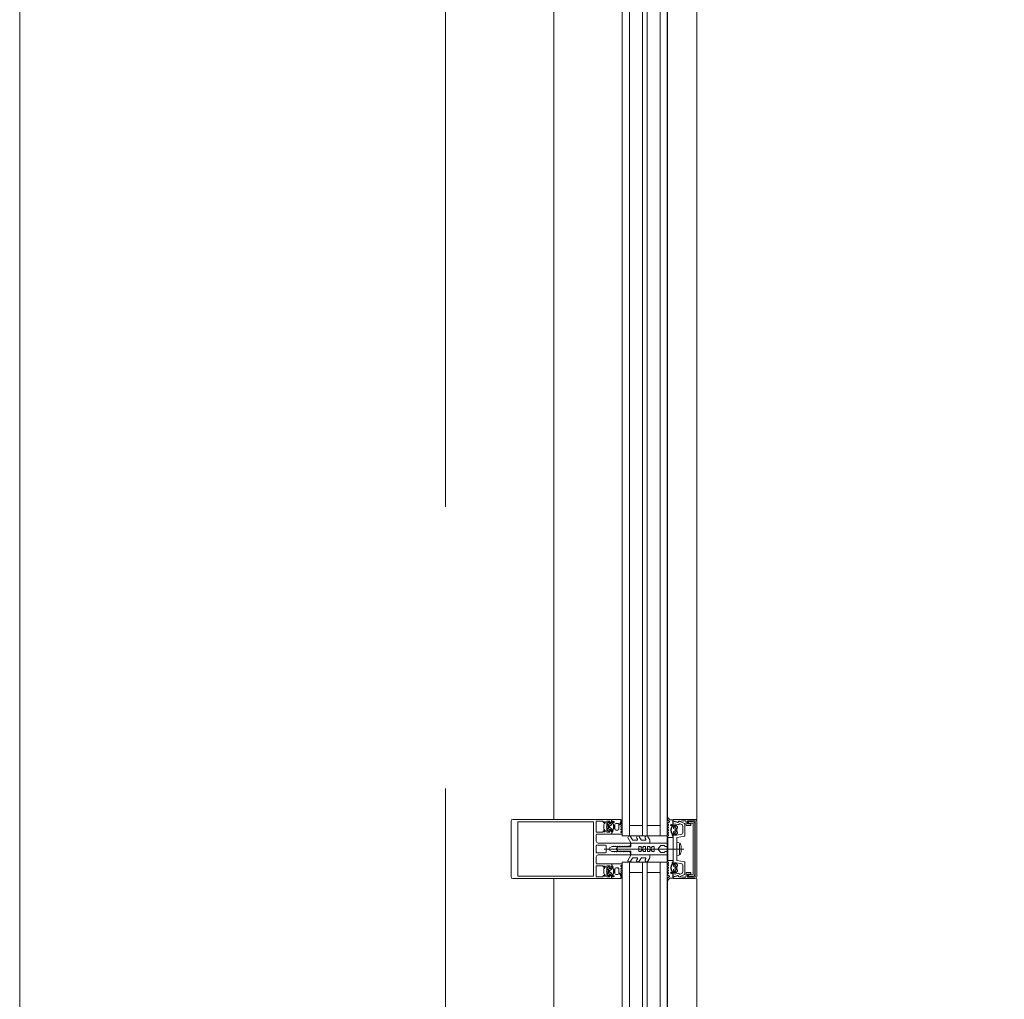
# Model space of a CAD drawing. Header units: centimetres. Extents: x -2424 to 1783, y 5 to 2907.
# Tile 25 of 94: x -613 to -529, y 1668 to 1750. Entities that reach past the tile are written whole.
import ezdxf

# ---------------------------------------------------------------- set-up
doc = ezdxf.new("R2010")
doc.units = ezdxf.units.CM
for name, pattern in [('Dash', [60, 30, -30]), ('Hidden', [71.4375, 47.625, -23.8125]), ('Oś', [222.25, 127, -31.75, 31.75, -31.75])]:
    doc.linetypes.add(name, pattern=pattern)
for name, color, linetype, lineweight in [('A-DETL', 90, 'Continuous', 9), ('A-DETL-GENF', 92, 'Continuous', 13), ('A-GLAZ-CURT', 52, 'Continuous', 9), ('A-GLAZ-CWMG', 51, 'Continuous', 9), ('S-GRID', 1, 'Continuous', 13)]:
    doc.layers.add(name, color=color, linetype=linetype, lineweight=lineweight)

msp = doc.modelspace()

# ---------------------------------------------------------------- linework, layer by layer
at = {"layer": 'A-DETL', "color": 251, "linetype": 'Hidden', "lineweight": 9}
msp.add_line((-576.623, 1828.326), (-576.623, 1388.826), dxfattribs=at)
at = {"layer": 'A-DETL', "color": 251, "linetype": 'Dash', "lineweight": 9}
msp.add_open_spline([(-552.773, 2638.575), (-478.908, 2638.575), (-476.079, 2638.575), (-439.123, 2638.575), (-439.123, 2601.619), (-439.123, 2598.79), (-439.123, 2573.539), (-439.123, 1655.824), (-439.123, 1618.868), (-439.123, 1616.04), (-439.123, 1512.359), (-439.123, 1509.531), (-439.123, 1472.575), (-476.079, 1472.575), (-478.908, 1472.575), (-555.623, 1472.575)], degree=3, knots=[0, 0, 0, 0, 1.242892, 2.082132, 2.921372, 3.63261, 13.975949, 24.692511, 35.163852, 36.732804, 37.928533, 39.497485, 40.336725, 41.175965, 42.450024, 42.450024, 42.450024, 42.450024], dxfattribs=at)
at = {"layer": 'A-DETL-GENF', "color": 251, "lineweight": 9, "extrusion": (0, 0, -1)}
for p, q in [((-571.073, 1677.975), (-571.073, 1682.675)), ((-570.923, 1682.825), (-569.541, 1682.825)), ((-570.073, 1682.825), (-564.413, 1682.825)), ((-570.017, 1682.615), (-564.413, 1682.615)), ((-563.108, 1682.549), (-563.214, 1682.443)), ((-562.925, 1682.502), (-562.827, 1682.583)), ((-562.553, 1682.555), (-562.553, 1682.615)), ((-562.493, 1682.615), (-562.493, 1682.487)), ((-562.432, 1682.552), (-562.383, 1682.581)), ((-562.213, 1682.485), (-562.063, 1682.485)), ((-561.802, 1682.635), (-561.9, 1682.414)), ((-561.793, 1682.805), (-561.793, 1682.676)), ((-561.763, 1682.68), (-561.763, 1682.741)), ((-561.703, 1682.801), (-561.693, 1682.801)), ((-557.872, 1682.924), (-557.872, 1683.012)), ((-557.856, 1682.501), (-557.703, 1682.588)), ((-556.839, 1682.67), (-556.412, 1682.47)), ((-556.283, 1682.645), (-556.283, 1682.365)), ((-555.373, 1677.975), (-555.373, 1682.675)), ((-563.243, 1682.372), (-563.243, 1682.038)), ((-563.214, 1681.967), (-563.108, 1681.861)), ((-562.827, 1681.827), (-562.925, 1681.909)), ((-562.873, 1682.09), (-562.873, 1682.32)), ((-562.813, 1682.275), (-562.813, 1682.395)), ((-562.813, 1682.015), (-562.813, 1682.135)), ((-562.608, 1682.342), (-562.768, 1682.249)), ((-562.768, 1682.161), (-562.608, 1682.069)), ((-562.763, 1682.445), (-562.643, 1682.445)), ((-562.643, 1681.965), (-562.763, 1681.965)), ((-562.593, 1682.395), (-562.593, 1682.368)), ((-562.593, 1682.043), (-562.593, 1682.015)), ((-562.553, 1681.789), (-562.553, 1681.854)), ((-562.435, 1682.432), (-562.45, 1682.433)), ((-562.441, 1681.971), (-562.448, 1681.985)), ((-562.429, 1682.027), (-562.409, 1682.033)), ((-562.424, 1682.373), (-562.413, 1682.391)), ((-562.393, 1682.323), (-562.406, 1682.327)), ((-562.394, 1682.082), (-562.404, 1682.092)), ((-562.396, 1682.141), (-562.379, 1682.151)), ((-562.395, 1682.259), (-562.381, 1682.273)), ((-562.378, 1682.202), (-562.39, 1682.21)), ((-562.313, 1682.025), (-562.313, 1682.385)), ((-562.063, 1681.925), (-562.213, 1681.925)), ((-561.963, 1682.385), (-561.963, 1682.025)), ((-561.688, 1682.07), (-561.773, 1682.021)), ((-561.773, 1681.95), (-561.688, 1681.901)), ((-561.688, 1681.849), (-561.773, 1681.8)), ((-561.773, 1681.729), (-561.688, 1681.68)), ((-561.768, 1682.168), (-561.688, 1682.122)), ((-557.771, 1682.398), (-557.856, 1682.449)), ((-557.856, 1682.28), (-557.771, 1682.33)), ((-557.771, 1682.179), (-557.856, 1682.229)), ((-557.856, 1682.061), (-557.771, 1682.111)), ((-557.77, 1681.959), (-557.856, 1682.009)), ((-557.856, 1681.841), (-557.771, 1681.891)), ((-557.77, 1681.739), (-557.856, 1681.789)), ((-557.856, 1681.621), (-557.77, 1681.671)), ((-557.557, 1681.93), (-557.569, 1681.922)), ((-557.567, 1681.871), (-557.55, 1681.861)), ((-557.566, 1681.993), (-557.552, 1681.979)), ((-557.563, 1682.301), (-557.515, 1682.272)), ((-557.54, 1682.047), (-557.554, 1682.042)), ((-557.542, 1681.812), (-557.552, 1681.802)), ((-557.538, 1681.752), (-557.517, 1681.747)), ((-557.533, 1682.111), (-557.522, 1682.093)), ((-557.497, 1682.153), (-557.511, 1682.152)), ((-557.499, 1681.705), (-557.506, 1681.691)), ((-557.453, 1682.207), (-557.453, 1682.335)), ((-557.393, 1682.335), (-557.393, 1682.275)), ((-557.353, 1682.115), (-557.353, 1682.088)), ((-557.353, 1681.763), (-557.353, 1681.735)), ((-557.338, 1682.062), (-557.178, 1681.969)), ((-557.178, 1681.881), (-557.338, 1681.789)), ((-557.183, 1682.165), (-557.303, 1682.165)), ((-557.303, 1681.685), (-557.183, 1681.685)), ((-557.133, 1681.995), (-557.133, 1682.115)), ((-557.133, 1681.735), (-557.133, 1681.855)), ((-557.119, 1682.303), (-557.022, 1682.221)), ((-557.073, 1682.04), (-557.073, 1681.81)), ((-556.621, 1682.38), (-556.784, 1682.456)), ((-556.563, 1681.667), (-556.563, 1682.29)), ((-556.383, 1682.425), (-556.383, 1681.464)), ((-555.679, 1678.19), (-555.679, 1682.46)), ((-555.529, 1682.45), (-555.529, 1678.2)), ((-563.823, 1681.585), (-562.613, 1681.585)), ((-561.023, 1680.825), (-563.723, 1680.825)), ((-561.181, 1681.238), (-560.958, 1680.85)), ((-560.813, 1681.1), (-560.965, 1681.363)), ((-560.914, 1680.825), (-559.393, 1680.825)), ((-560.444, 1681.075), (-560.77, 1681.075)), ((-560.451, 1681.238), (-560.401, 1681.15)), ((-560.083, 1681.1), (-560.235, 1681.363)), ((-559.719, 1681.075), (-560.04, 1681.075)), ((-559.726, 1681.238), (-559.675, 1681.15)), ((-559.35, 1681.087), (-559.509, 1681.363)), ((-559.343, 1680.875), (-559.343, 1681.062)), ((-557.857, 1681.4), (-557.774, 1681.448)), ((-557.775, 1681.521), (-557.856, 1681.569)), ((-557.393, 1681.574), (-557.393, 1681.509)), ((-557.022, 1681.629), (-557.119, 1681.547)), ((-557.058, 1681.278), (-557.058, 1680.35)), ((-556.425, 1681.415), (-557.033, 1681.307)), ((-563.873, 1680.595), (-563.873, 1680.055)), ((-563.083, 1680.645), (-563.823, 1680.645)), ((-563.823, 1680.005), (-563.083, 1680.005)), ((-563.201, 1680.325), (-556.48, 1680.325)), ((-563.033, 1680.055), (-563.033, 1680.595)), ((-562.145, 1680.4), (-562.16, 1680.375)), ((-562.145, 1680.25), (-562.16, 1680.275)), ((-561.834, 1680.5), (-561.972, 1680.5)), ((-561.834, 1680.15), (-561.972, 1680.15)), ((-561.802, 1680.535), (-561.816, 1680.51)), ((-561.802, 1680.115), (-561.816, 1680.14)), ((-561.77, 1680.51), (-561.785, 1680.535)), ((-561.77, 1680.14), (-561.785, 1680.115)), ((-560.973, 1680.675), (-560.973, 1680.775)), ((-558.375, 1680.625), (-558.16, 1680.625)), ((-558.375, 1680.025), (-558.16, 1680.025)), ((-557.058, 1680.3), (-557.058, 1679.372)), ((-556.838, 1679.918), (-556.838, 1680.733)), ((-556.69, 1680.55), (-556.69, 1680.1)), ((-563.723, 1679.825), (-561.023, 1679.825)), ((-561.181, 1679.413), (-560.958, 1679.8)), ((-560.973, 1679.875), (-560.973, 1679.975)), ((-560.813, 1679.55), (-560.965, 1679.288)), ((-560.914, 1679.825), (-559.393, 1679.825)), ((-560.444, 1679.575), (-560.77, 1679.575)), ((-560.451, 1679.413), (-560.401, 1679.5)), ((-560.083, 1679.55), (-560.235, 1679.288)), ((-559.719, 1679.575), (-560.04, 1679.575)), ((-559.726, 1679.413), (-559.675, 1679.5)), ((-559.35, 1679.564), (-559.509, 1679.288)), ((-559.343, 1679.775), (-559.343, 1679.589)), ((-557.857, 1679.25), (-557.774, 1679.203)), ((-557.033, 1679.343), (-556.425, 1679.235)), ((-556.383, 1679.186), (-556.383, 1678.225)), ((-562.613, 1679.065), (-563.823, 1679.065)), ((-563.243, 1678.612), (-563.243, 1678.278)), ((-563.108, 1678.789), (-563.214, 1678.683)), ((-562.827, 1678.823), (-562.925, 1678.742)), ((-562.873, 1678.56), (-562.873, 1678.33)), ((-562.813, 1678.635), (-562.813, 1678.515)), ((-562.813, 1678.375), (-562.813, 1678.255)), ((-562.768, 1678.489), (-562.608, 1678.582)), ((-562.608, 1678.309), (-562.768, 1678.401)), ((-562.643, 1678.685), (-562.763, 1678.685)), ((-562.593, 1678.608), (-562.593, 1678.635)), ((-562.553, 1678.861), (-562.553, 1678.796)), ((-562.441, 1678.68), (-562.448, 1678.666)), ((-562.429, 1678.623), (-562.409, 1678.618)), ((-562.393, 1678.328), (-562.406, 1678.323)), ((-562.394, 1678.569), (-562.404, 1678.558)), ((-562.396, 1678.51), (-562.379, 1678.5)), ((-562.395, 1678.392), (-562.381, 1678.378)), ((-562.378, 1678.448), (-562.39, 1678.441)), ((-562.313, 1678.625), (-562.313, 1678.265)), ((-562.063, 1678.725), (-562.213, 1678.725)), ((-561.963, 1678.265), (-561.963, 1678.625)), ((-561.773, 1678.921), (-561.688, 1678.97)), ((-561.688, 1678.801), (-561.773, 1678.85)), ((-561.773, 1678.701), (-561.688, 1678.749)), ((-561.688, 1678.581), (-561.773, 1678.63)), ((-561.768, 1678.483), (-561.688, 1678.529)), ((-557.775, 1679.129), (-557.856, 1679.081)), ((-557.856, 1679.03), (-557.77, 1678.98)), ((-557.77, 1678.911), (-557.856, 1678.861)), ((-557.856, 1678.81), (-557.771, 1678.76)), ((-557.77, 1678.691), (-557.856, 1678.641)), ((-557.856, 1678.59), (-557.771, 1678.54)), ((-557.771, 1678.472), (-557.856, 1678.422)), ((-557.856, 1678.37), (-557.771, 1678.32)), ((-557.557, 1678.721), (-557.569, 1678.728)), ((-557.567, 1678.78), (-557.55, 1678.79)), ((-557.566, 1678.658), (-557.552, 1678.672)), ((-557.563, 1678.35), (-557.515, 1678.378)), ((-557.54, 1678.603), (-557.554, 1678.608)), ((-557.542, 1678.838), (-557.552, 1678.849)), ((-557.538, 1678.898), (-557.517, 1678.903)), ((-557.533, 1678.539), (-557.522, 1678.558)), ((-557.497, 1678.497), (-557.511, 1678.498)), ((-557.499, 1678.946), (-557.506, 1678.96)), ((-557.453, 1678.444), (-557.453, 1678.315)), ((-557.393, 1679.076), (-557.393, 1679.141)), ((-557.393, 1678.315), (-557.393, 1678.376)), ((-557.353, 1678.888), (-557.353, 1678.915)), ((-557.353, 1678.535), (-557.353, 1678.563)), ((-557.178, 1678.769), (-557.338, 1678.862)), ((-557.338, 1678.589), (-557.178, 1678.681)), ((-557.303, 1678.965), (-557.183, 1678.965)), ((-557.183, 1678.485), (-557.303, 1678.485)), ((-557.133, 1678.915), (-557.133, 1678.795)), ((-557.133, 1678.655), (-557.133, 1678.535)), ((-557.022, 1679.022), (-557.119, 1679.103)), ((-557.119, 1678.347), (-557.022, 1678.429)), ((-557.073, 1678.61), (-557.073, 1678.84)), ((-556.563, 1678.361), (-556.563, 1678.983)), ((-569.541, 1677.825), (-570.923, 1677.825)), ((-570.073, 1678.035), (-564.413, 1678.035)), ((-570.073, 1677.825), (-564.413, 1677.825)), ((-563.214, 1678.207), (-563.108, 1678.101)), ((-562.925, 1678.149), (-562.827, 1678.067)), ((-562.763, 1678.205), (-562.643, 1678.205)), ((-562.593, 1678.255), (-562.593, 1678.283)), ((-562.553, 1678.096), (-562.553, 1678.035)), ((-562.493, 1678.035), (-562.493, 1678.164)), ((-562.435, 1678.218), (-562.45, 1678.217)), ((-562.432, 1678.098), (-562.383, 1678.07)), ((-562.424, 1678.278), (-562.413, 1678.259)), ((-562.213, 1678.165), (-562.063, 1678.165)), ((-561.802, 1678.015), (-561.9, 1678.236)), ((-561.793, 1677.845), (-561.793, 1677.974)), ((-561.763, 1677.97), (-561.763, 1677.909)), ((-561.703, 1677.849), (-561.693, 1677.849)), ((-557.872, 1677.726), (-557.872, 1677.638)), ((-557.771, 1678.252), (-557.856, 1678.202)), ((-557.856, 1678.15), (-557.703, 1678.063)), ((-556.412, 1678.18), (-556.839, 1677.981)), ((-556.784, 1678.194), (-556.621, 1678.27)), ((-556.283, 1678.285), (-556.283, 1678.005))]:
    msp.add_line(p, q, dxfattribs=at)
at = {"layer": 'A-DETL-GENF', "color": 251, "lineweight": 9, "extrusion": (0, 0, -1), "flags": 128}
for points in [[(569.541, 1678.035), (570.493, 1678.035), (570.493, 1682.615), (569.541, 1682.615)], [(562.983, 1682.23), (562.983, 1682.675), (562.713, 1682.675), (562.713, 1682.555), (562.653, 1682.555), (562.573, 1682.635), (562.573, 1682.825), (564.252, 1682.825), (564.573, 1682.825)], [(564.573, 1678.035), (564.252, 1678.035), (564.103, 1678.035), (564.103, 1679.205), (564.103, 1681.445), (564.103, 1682.615), (564.252, 1682.615), (564.573, 1682.615)], [(563.873, 1682.23), (563.873, 1682.675), (563.303, 1682.675), (563.303, 1682.555), (563.243, 1682.555), (563.179, 1682.62)], [(562.782, 1682.575), (562.753, 1682.525), (562.74, 1682.525)], [(562.553, 1682.675), (562.553, 1682.825), (561.813, 1682.825)], [(557.662, 1682.805), (557.393, 1682.805), (557.393, 1682.395)], [(555.523, 1682.825), (557.373, 1682.825), (557.373, 1682.715), (557.015, 1682.599)], [(556.939, 1682.383), (557.233, 1682.462), (557.233, 1682.275), (557.293, 1682.275), (557.373, 1682.355), (557.373, 1682.675), (556.999, 1682.575)], [(556.872, 1682.665), (556.767, 1682.665), (556.649, 1682.695), (556.334, 1682.695)], [(556.233, 1682.315), (555.883, 1682.315), (555.883, 1682.445), (556.153, 1682.445), (556.153, 1682.695), (555.523, 1682.695), (555.523, 1677.955), (556.153, 1677.955), (556.153, 1678.205), (555.883, 1678.205), (555.883, 1678.335), (556.233, 1678.335)], [(555.729, 1682.51), (556.089, 1682.51), (556.089, 1682.65), (555.729, 1682.65)], [(563.179, 1681.791), (563.243, 1681.855), (563.303, 1681.855), (563.303, 1681.735), (563.873, 1681.735), (563.873, 1682.18)], [(562.563, 1681.635), (562.563, 1681.765), (562.653, 1681.855), (562.713, 1681.855), (562.713, 1681.735), (562.983, 1681.735), (562.983, 1682.18)], [(562.74, 1681.885), (562.753, 1681.885), (562.782, 1681.835)], [(561.688, 1681.629), (561.763, 1681.585), (562.553, 1681.585), (562.553, 1681.721)], [(562.493, 1681.93), (562.483, 1681.8), (562.483, 1681.927), (562.468, 1681.927)], [(557.206, 1682.245), (557.193, 1682.245), (557.164, 1682.295)], [(563.873, 1680.975), (563.873, 1681.445), (563.873, 1681.535)], [(557.987, 1680.525), (557.873, 1680.525), (557.873, 1680.825), (560.943, 1680.825), (560.943, 1680.5), (561.753, 1680.5)], [(557.393, 1681.441), (557.393, 1681.305), (557.783, 1681.305), (557.857, 1681.348)], [(557.453, 1681.528), (557.453, 1681.65), (557.479, 1681.647), (557.463, 1681.52)], [(556.646, 1679.082), (557.233, 1679.185), (557.233, 1679.075), (557.293, 1679.075), (557.373, 1679.155), (557.373, 1681.495), (557.293, 1681.575), (557.233, 1681.575), (557.233, 1681.465), (556.646, 1681.569)], [(557.164, 1681.555), (557.193, 1681.605), (557.206, 1681.605)], [(556.899, 1679.805), (557.053, 1679.785), (557.053, 1680.865), (556.899, 1680.845)], [(562.753, 1680.412), (562.557, 1680.525), (562.457, 1680.525), (562.428, 1680.575), (562.399, 1680.525), (562.277, 1680.525), (562.248, 1680.575), (562.219, 1680.525), (562.097, 1680.525), (562.068, 1680.575), (562.039, 1680.525), (561.917, 1680.525), (561.888, 1680.575), (561.859, 1680.525), (561.737, 1680.525), (561.708, 1680.575), (561.679, 1680.525), (561.557, 1680.525), (561.528, 1680.575), (561.499, 1680.525), (561.377, 1680.525), (561.348, 1680.575), (561.319, 1680.525), (561.197, 1680.525), (561.168, 1680.575), (561.073, 1680.575)], [(561.073, 1680.075), (561.102, 1680.125), (561.224, 1680.125), (561.253, 1680.075), (561.282, 1680.125), (561.404, 1680.125), (561.433, 1680.075), (561.462, 1680.125), (561.584, 1680.125), (561.613, 1680.075), (561.642, 1680.125), (561.764, 1680.125), (561.793, 1680.075), (561.822, 1680.125), (561.944, 1680.125), (561.973, 1680.075), (562.002, 1680.125), (562.124, 1680.125), (562.153, 1680.075), (562.182, 1680.125), (562.304, 1680.125), (562.333, 1680.075), (562.362, 1680.125), (562.557, 1680.125), (562.753, 1680.239)], [(558.451, 1680.589), (558.673, 1680.325), (558.973, 1680.325), (558.973, 1680.525), (559.173, 1680.525), (559.173, 1680.425), (559.339, 1680.425), (559.339, 1680.525), (559.539, 1680.525), (559.539, 1680.325), (559.706, 1680.325), (559.706, 1680.525), (559.906, 1680.525), (559.906, 1680.425), (560.073, 1680.425), (560.073, 1680.525), (560.273, 1680.525), (560.273, 1680.325), (562.173, 1680.325), (560.273, 1680.325), (560.273, 1680.125), (560.073, 1680.125), (560.073, 1680.225), (559.906, 1680.225), (559.906, 1680.125), (559.706, 1680.125), (559.706, 1680.325), (559.539, 1680.325), (559.539, 1680.125), (559.339, 1680.125), (559.339, 1680.225), (559.173, 1680.225), (559.173, 1680.125), (558.973, 1680.125), (558.973, 1680.325), (558.673, 1680.325), (558.451, 1680.061)], [(557.987, 1680.125), (557.873, 1680.125), (557.873, 1679.825), (560.943, 1679.825), (560.943, 1680.15), (561.753, 1680.15)], [(563.873, 1679.115), (563.873, 1679.205), (563.873, 1679.675)], [(557.393, 1679.21), (557.393, 1679.345), (557.783, 1679.345), (557.857, 1679.303)], [(564.573, 1677.825), (564.252, 1677.825), (562.573, 1677.825), (562.573, 1678.015), (562.653, 1678.095), (562.713, 1678.095), (562.713, 1677.975), (562.983, 1677.975), (562.983, 1678.42)], [(563.873, 1678.47), (563.873, 1678.915), (563.303, 1678.915), (563.303, 1678.795), (563.243, 1678.795), (563.179, 1678.86)], [(563.179, 1678.031), (563.243, 1678.095), (563.303, 1678.095), (563.303, 1677.975), (563.873, 1677.975), (563.873, 1678.42)], [(562.983, 1678.47), (562.983, 1678.915), (562.713, 1678.915), (562.713, 1678.795), (562.653, 1678.795), (562.563, 1678.885), (562.563, 1679.015)], [(562.74, 1678.765), (562.753, 1678.765), (562.782, 1678.815)], [(561.688, 1679.022), (561.763, 1679.065), (562.553, 1679.065), (562.553, 1678.93)], [(562.493, 1678.72), (562.483, 1678.85), (562.483, 1678.723), (562.468, 1678.723)], [(557.453, 1679.122), (557.453, 1679), (557.479, 1679.003), (557.463, 1679.13)], [(556.999, 1678.075), (557.373, 1677.975), (557.373, 1678.295), (557.293, 1678.375), (557.233, 1678.375), (557.233, 1678.189), (556.939, 1678.268)], [(557.164, 1679.095), (557.193, 1679.045), (557.206, 1679.045)], [(557.206, 1678.405), (557.193, 1678.405), (557.164, 1678.355)], [(562.782, 1678.075), (562.753, 1678.125), (562.74, 1678.125)], [(562.553, 1677.975), (562.553, 1677.825), (561.813, 1677.825)], [(557.662, 1677.845), (557.393, 1677.845), (557.393, 1678.255)], [(557.015, 1678.052), (557.373, 1677.935), (557.373, 1677.825), (555.523, 1677.825)], [(556.333, 1677.955), (556.649, 1677.955), (556.767, 1677.985), (556.872, 1677.985)], [(555.729, 1678), (556.089, 1678), (556.089, 1678.14), (555.729, 1678.14)]]:
    msp.add_lwpolyline(points, dxfattribs=at)
for points in [[(557.873, 1679.355), (557.873, 1681.295), (557.833, 1681.295), (557.833, 1679.355)], [(557.833, 1679.355), (557.833, 1681.295), (557.383, 1681.295), (557.383, 1679.355)]]:
    msp.add_lwpolyline(points, close=True, dxfattribs=at)
at = {"layer": 'A-DETL-GENF', "color": 251, "lineweight": 9, "extrusion": (0, 0, -1)}
for centre, radius, start, end in [((570.923, 1682.675), 0.15, 0, 90), ((563.143, 1682.584), 0.05, 45, 225), ((562.873, 1682.44), 0.08, 292.61338, 50.0011), ((562.808, 1682.56), 0.03, 50.00808, 149.99285), ((562.662, 1682.221), 0.314, 75.49565, 104.4999), ((562.583, 1682.555), 0.03, 180.90298, 269.97925), ((562.553, 1682.645), 0.03, 89.99777, 269.99777), ((562.428, 1682.615), 0.065, 359.99777, 179.99777), ((562.443, 1682.487), 0.05, 324.91989, 359.99777), ((562.382, 1682.466), 0.1, 0.82493, 59.9955), ((562.403, 1682.615), 0.04, 179.99776, 240.00403), ((562.213, 1682.385), 0.1, 359.99777, 89.99777), ((562.063, 1682.385), 0.1, 89.99777, 179.99777), ((562.393, 1682.68), 0.63, 179.99813, 208.0699), ((561.813, 1682.805), 0.02, 90.00608, 179.99384), ((561.893, 1682.676), 0.1, 180.0023, 203.99157), ((562.743, 1682.714), 1.07, 180.00664, 206.65796), ((561.703, 1682.741), 0.06, 359.9876, 90.01014), ((561.693, 1682.781), 0.02, 89.95979, 180.02046), ((557.842, 1683.012), 0.03, 359.9022, 171.64334), ((557.672, 1682.924), 0.2, 350.45454, 359.9022), ((557.841, 1682.474), 0.03, 300.71536, 60.16485), ((557.582, 1682.939), 0.291, 295.36369, 350.45454), ((557.53, 1683.058), 0.286, 297.59211, 351.64334), ((557.728, 1682.631), 0.05, 115.36369, 240.16485), ((556.993, 1682.665), 0.07, 210.00644, 288), ((556.983, 1682.633), 0.06, 188.44171, 285), ((556.872, 1682.595), 0.07, 30.00644, 90), ((556.865, 1682.615), 0.06, 8.44171, 115), ((556.334, 1682.644), 0.0512, 90.57094, 178.64822), ((555.728, 1682.45), 0.2, 89.97179, 180.0352), ((555.729, 1682.46), 0.0499, 89.87955, 180.02248), ((555.523, 1682.675), 0.15, 89.99376, 180.0062), ((563.868, 1682.205), 0.0256, 282.68038, 77.31962), ((563.143, 1682.372), 0.1, 0, 45), ((563.143, 1682.038), 0.1, 315, 0), ((563.143, 1681.826), 0.05, 135, 315), ((562.978, 1682.205), 0.0256, 282.68038, 77.31962), ((562.873, 1681.97), 0.08, 310.00084, 67.37501), ((562.923, 1682.32), 0.05, 112.62016, 179.99744), ((562.923, 1682.09), 0.05, 179.99658, 247.37691), ((562.808, 1681.85), 0.03, 209.99606, 310.00909), ((562.763, 1682.395), 0.05, 359.98769, 90.00786), ((562.783, 1682.275), 0.03, 239.99533, 0.00419), ((562.783, 1682.135), 0.03, 359.99649, 119.99508), ((562.763, 1682.015), 0.05, 270.00696, 359.98859), ((562.662, 1682.19), 0.314, 256.80025, 284.48077), ((562.643, 1682.395), 0.05, 89.98752, 180.00803), ((562.643, 1682.015), 0.05, 180.00681, 269.98874), ((562.623, 1682.368), 0.03, 179.98568, 240.00421), ((562.623, 1682.043), 0.03, 119.99278, 180.00843), ((562.583, 1681.854), 0.03, 76.80025, 179.99777), ((562.526, 1681.808), 0.033, 179.99779, 324.90771), ((562.523, 1681.721), 0.03, 0.00076, 82.80928), ((562.533, 1681.8), 0.05, 179.98893, 262.8241), ((562.463, 1681.93), 0.03, 359.99777, 35.83899), ((562.844, 1682.205), 0.44, 144.91989, 215.83899), ((562.448, 1682.467), 0.0339, 273.00029, 0.81949), ((562.468, 1681.957), 0.03, 153.00676, 269.9866), ((562.421, 1681.998), 0.03, 333.00095, 74.9963), ((562.437, 1682.405), 0.0272, 93.01247, 209.98678), ((562.397, 1682.357), 0.0316, 288.00109, 29.99075), ((562.381, 1682.113), 0.0316, 318.0004, 59.99518), ((562.417, 1682.061), 0.03, 137.99493, 255.0023), ((562.373, 1682.236), 0.0316, 302.98734, 45.00678), ((562.402, 1682.294), 0.03, 107.99688, 224.99724), ((562.394, 1682.177), 0.03, 122.99923, 239.99752), ((562.213, 1682.025), 0.1, 269.99777, 359.99777), ((562.063, 1682.025), 0.1, 179.99777, 269.99777), ((561.868, 1682.4), 0.035, 208.07257, 23.99619), ((561.741, 1682.211), 0.051, 301.80471, 26.6592), ((561.752, 1681.985), 0.041, 299.99628, 59.99927), ((561.752, 1681.765), 0.041, 300.003, 59.99255), ((561.703, 1682.096), 0.03, 119.99417, 240.00137), ((561.703, 1681.875), 0.03, 119.99417, 240.00137), ((561.703, 1681.655), 0.03, 119.99417, 240.00137), ((557.841, 1682.254), 0.03, 300.58867, 59.53464), ((557.841, 1682.035), 0.03, 300.14481, 59.53463), ((557.841, 1681.815), 0.03, 300.34487, 59.53462), ((557.795, 1682.364), 0.0417, 125.13204, 234.86796), ((557.795, 1682.145), 0.0415, 125.01205, 234.98795), ((557.797, 1681.925), 0.043, 127.84365, 233.82344), ((557.795, 1681.705), 0.0419, 125.46653, 234.69988), ((557.518, 1682.335), 0.065, 0, 180), ((557.543, 1682.335), 0.04, 299.99374, 0.00001), ((557.552, 1681.897), 0.03, 300.00025, 56.99854), ((557.544, 1682.014), 0.03, 315.00054, 72.0009), ((557.102, 1681.925), 0.44, 324.15879, 35.07788), ((557.53, 1681.781), 0.03, 284.99548, 42.00284), ((557.574, 1681.956), 0.0316, 134.99099, 237.01044), ((557.566, 1681.833), 0.0316, 120.00259, 221.99738), ((557.55, 1682.077), 0.0316, 150.00703, 251.99669), ((557.51, 1682.125), 0.0272, 330.01099, 86.9853), ((557.525, 1681.718), 0.03, 105.00147, 206.99683), ((557.565, 1682.186), 0.1, 120.00227, 179.17284), ((557.479, 1681.677), 0.03, 270.01117, 26.99101), ((557.498, 1682.187), 0.0339, 179.17829, 266.99749), ((557.503, 1682.207), 0.05, 180, 215.07788), ((557.483, 1681.65), 0.03, 144.15879, 180), ((557.393, 1682.365), 0.03, 270, 90), ((557.363, 1682.275), 0.03, 270.01852, 359.09479), ((557.285, 1681.941), 0.314, 75.49788, 104.50212), ((557.303, 1682.115), 0.05, 359.98974, 90.01026), ((557.323, 1682.088), 0.03, 299.99356, 0.01209), ((557.323, 1681.763), 0.03, 359.98935, 60.005), ((557.303, 1681.735), 0.05, 270.00904, 359.99096), ((557.183, 1682.115), 0.05, 89.98992, 180.01008), ((557.183, 1681.735), 0.05, 180.00918, 269.99082), ((557.163, 1681.995), 0.03, 179.99358, 300.00244), ((557.163, 1681.855), 0.03, 60.00269, 180.00128), ((557.138, 1682.28), 0.03, 30.00493, 129.98969), ((557.023, 1682.04), 0.05, 0.00034, 67.37761), ((557.023, 1681.81), 0.05, 292.62086, 0.00119), ((557.073, 1682.16), 0.08, 129.99668, 247.38439), ((557.073, 1681.69), 0.08, 112.62277, 229.99694), ((556.923, 1682.441), 0.06, 198.81925, 285), ((556.81, 1682.402), 0.06, 18.81925, 115), ((556.663, 1681.667), 0.1, 180, 260), ((556.663, 1682.29), 0.1, 115, 180), ((556.433, 1682.425), 0.05, 115, 180), ((556.233, 1682.365), 0.05, 270.00001, 0.0001), ((563.823, 1681.535), 0.05, 0, 90), ((563.723, 1680.975), 0.15, 270, 0), ((562.613, 1681.635), 0.05, 180, 270), ((561.073, 1681.3), 0.125, 330, 150), ((561.023, 1680.775), 0.05, 90, 180), ((560.914, 1680.875), 0.05, 270, 330), ((560.77, 1681.125), 0.05, 270, 330), ((560.343, 1681.3), 0.125, 330, 150), ((560.444, 1681.125), 0.05, 150, 270), ((560.04, 1681.125), 0.05, 270, 330), ((559.617, 1681.3), 0.125, 330, 150), ((559.719, 1681.125), 0.05, 150, 270), ((559.393, 1680.875), 0.05, 180, 270), ((559.393, 1681.062), 0.05, 150, 180), ((557.842, 1681.374), 0.03, 299.79649, 60.13199), ((557.841, 1681.595), 0.03, 300.34457, 59.76853), ((557.794, 1681.484), 0.0416, 116.95413, 241.56801), ((557.413, 1681.52), 0.05, 277.17367, 0.00885), ((557.42, 1681.528), 0.033, 215.09006, 359.99998), ((557.423, 1681.441), 0.03, 97.1885, 179.99701), ((557.363, 1681.574), 0.03, 0, 103.19753), ((557.285, 1681.91), 0.314, 255.517, 283.19753), ((557.138, 1681.57), 0.03, 229.98868, 330.00171), ((557.028, 1681.278), 0.03, 0, 80), ((556.952, 1680.632), 0.22, 103.97065, 152.72797), ((556.433, 1681.464), 0.05, 180, 260), ((563.823, 1680.595), 0.05, 0, 90), ((563.823, 1680.055), 0.05, 270, 0), ((563.083, 1680.595), 0.05, 90, 180), ((563.083, 1680.055), 0.05, 180, 270), ((562.703, 1680.325), 0.1, 300, 60), ((562.073, 1680.325), 0.1, 0, 30), ((562.073, 1680.325), 0.1, 330, 0), ((561.972, 1680.3), 0.2, 30, 90), ((561.972, 1680.35), 0.2, 270, 330), ((561.834, 1680.52), 0.02, 210.03025, 270), ((561.834, 1680.13), 0.02, 90, 149.96975), ((561.793, 1680.53), 0.01, 30.03025, 149.98023), ((561.793, 1680.12), 0.01, 210.01977, 329.96975), ((561.753, 1680.52), 0.02, 270, 329.98023), ((561.753, 1680.13), 0.02, 30.01977, 90), ((561.073, 1680.675), 0.1, 180, 270), ((561.073, 1679.975), 0.1, 90, 180), ((558.375, 1680.525), 0.1, 40, 90), ((558.375, 1680.125), 0.1, 270, 320), ((558.16, 1680.525), 0.1, 90, 150), ((558.16, 1680.125), 0.1, 210, 270), ((557.987, 1680.625), 0.1, 270, 330), ((557.987, 1680.025), 0.1, 30, 90), ((557.053, 1680.325), 0.0256, 282.68038, 77.31962), ((557.583, 1680.325), 0.921, 153.70777, 165.82838), ((557.582, 1680.325), 0.92, 194.16828, 206.29299), ((563.723, 1679.675), 0.15, 0, 90), ((561.073, 1679.35), 0.125, 210, 30), ((561.023, 1679.875), 0.05, 180, 270), ((560.914, 1679.775), 0.05, 30, 90), ((560.77, 1679.525), 0.05, 30, 90), ((560.343, 1679.35), 0.125, 210, 30), ((560.444, 1679.525), 0.05, 90, 210), ((560.04, 1679.525), 0.05, 30, 90), ((559.617, 1679.35), 0.125, 210, 30), ((559.719, 1679.525), 0.05, 90, 210), ((559.393, 1679.775), 0.05, 90, 180), ((559.393, 1679.589), 0.05, 180, 210), ((557.842, 1679.277), 0.03, 299.86801, 60.20351), ((557.794, 1679.166), 0.0416, 118.43199, 243.04587), ((557.413, 1679.13), 0.05, 359.99115, 82.82633), ((557.42, 1679.122), 0.033, 0.00002, 144.90994), ((557.423, 1679.21), 0.03, 180.00299, 262.8115), ((557.028, 1679.372), 0.03, 280, 0), ((556.952, 1680.019), 0.22, 207.27461, 256.02676), ((556.433, 1679.186), 0.05, 100, 180), ((563.868, 1678.445), 0.0256, 282.68038, 77.31962), ((563.823, 1679.115), 0.05, 270, 0), ((563.143, 1678.612), 0.1, 0, 45), ((563.143, 1678.824), 0.05, 45, 225), ((562.978, 1678.445), 0.0256, 282.68038, 77.31962), ((562.873, 1678.68), 0.08, 292.62499, 49.99916), ((562.923, 1678.56), 0.05, 112.62309, 180.00342), ((562.923, 1678.33), 0.05, 180.00256, 247.37984), ((562.808, 1678.8), 0.03, 49.99091, 150.00394), ((562.763, 1678.635), 0.05, 0.01141, 89.99304), ((562.783, 1678.515), 0.03, 240.00492, 0.00351), ((562.783, 1678.375), 0.03, 359.99581, 120.00467), ((562.662, 1678.461), 0.314, 75.51923, 103.19975), ((562.643, 1678.635), 0.05, 90.01126, 179.99319), ((562.613, 1679.015), 0.05, 90, 180), ((562.623, 1678.608), 0.03, 179.99157, 240.00722), ((562.583, 1678.796), 0.03, 180.00223, 283.19975), ((562.523, 1678.93), 0.03, 277.19072, 359.99924), ((562.526, 1678.842), 0.033, 35.09229, 180.00221), ((562.533, 1678.85), 0.05, 97.1759, 180.01107), ((562.463, 1678.72), 0.03, 324.16101, 0.00223), ((562.844, 1678.445), 0.44, 144.16101, 215.08011), ((562.468, 1678.693), 0.03, 90.0134, 206.99324), ((562.421, 1678.652), 0.03, 285.0037, 26.99905), ((562.397, 1678.293), 0.0316, 330.00925, 71.99891), ((562.381, 1678.537), 0.0316, 300.00482, 41.9996), ((562.417, 1678.589), 0.03, 104.9977, 222.00507), ((562.373, 1678.414), 0.0316, 314.99322, 57.01266), ((562.402, 1678.356), 0.03, 135.00276, 252.00312), ((562.394, 1678.474), 0.03, 120.00248, 237.00077), ((562.213, 1678.625), 0.1, 0.00223, 90.00223), ((562.063, 1678.625), 0.1, 90.00223, 180.00223), ((561.741, 1678.439), 0.051, 333.3408, 58.19529), ((561.752, 1678.886), 0.041, 300.00745, 59.997), ((561.752, 1678.665), 0.041, 300.00073, 60.00372), ((562.743, 1677.936), 1.07, 153.34204, 179.99336), ((561.703, 1678.996), 0.03, 119.99863, 240.00583), ((561.703, 1678.775), 0.03, 119.99863, 240.00583), ((561.703, 1678.555), 0.03, 119.99863, 240.00583), ((557.841, 1679.055), 0.03, 300.23147, 59.65543), ((557.841, 1678.835), 0.03, 300.46538, 59.65513), ((557.841, 1678.615), 0.03, 300.46537, 59.85519), ((557.841, 1678.396), 0.03, 300.46536, 59.41133), ((557.797, 1678.725), 0.043, 126.17656, 232.15635), ((557.795, 1678.506), 0.0415, 125.01205, 234.98795), ((557.795, 1678.286), 0.0417, 125.13204, 234.86796), ((557.795, 1678.946), 0.0419, 125.30012, 234.53347), ((557.552, 1678.754), 0.03, 303.00146, 59.99975), ((557.543, 1678.315), 0.04, 359.99999, 60.00626), ((557.544, 1678.636), 0.03, 287.9991, 44.99946), ((557.102, 1678.725), 0.44, 324.92212, 35.84121), ((557.53, 1678.869), 0.03, 317.99716, 75.00452), ((557.574, 1678.694), 0.0316, 122.98956, 225.00901), ((557.566, 1678.817), 0.0316, 138.00262, 239.99741), ((557.55, 1678.573), 0.0316, 108.00331, 209.99297), ((557.51, 1678.525), 0.0272, 273.0147, 29.98901), ((557.525, 1678.932), 0.03, 153.00317, 254.99853), ((557.565, 1678.465), 0.1, 180.82716, 239.99773), ((557.479, 1678.973), 0.03, 333.00899, 89.98883), ((557.498, 1678.464), 0.0339, 93.00251, 180.82171), ((557.503, 1678.444), 0.05, 144.92212, 180), ((557.483, 1679), 0.03, 180, 215.84121), ((557.363, 1679.076), 0.03, 256.80247, 0), ((557.363, 1678.375), 0.03, 0.90521, 89.98148), ((557.285, 1678.709), 0.314, 255.49788, 284.50212), ((557.285, 1678.741), 0.314, 76.80247, 104.483), ((557.303, 1678.915), 0.05, 0.00904, 89.99096), ((557.323, 1678.888), 0.03, 299.995, 0.01065), ((557.323, 1678.563), 0.03, 359.98791, 60.00644), ((557.303, 1678.535), 0.05, 269.98974, 0.01026), ((557.183, 1678.915), 0.05, 90.00918, 179.99082), ((557.183, 1678.535), 0.05, 179.98992, 270.01008), ((557.163, 1678.795), 0.03, 179.99872, 299.99731), ((557.163, 1678.655), 0.03, 59.99756, 180.00642), ((557.138, 1679.08), 0.03, 29.99829, 130.01132), ((557.138, 1678.37), 0.03, 230.01031, 329.99507), ((557.023, 1678.84), 0.05, 359.99881, 67.37914), ((557.023, 1678.61), 0.05, 292.62239, 359.99966), ((557.073, 1678.96), 0.08, 130.00306, 247.37723), ((557.073, 1678.49), 0.08, 112.61561, 230.00332), ((556.663, 1678.983), 0.1, 100, 180), ((556.663, 1678.361), 0.1, 180, 245), ((556.233, 1678.285), 0.05, 359.99812, 90.00166), ((570.923, 1677.975), 0.15, 270, 0), ((563.143, 1678.278), 0.1, 315, 0), ((563.143, 1678.066), 0.05, 135, 315), ((562.873, 1678.21), 0.08, 309.9989, 67.38662), ((562.808, 1678.09), 0.03, 210.00715, 309.99192), ((562.763, 1678.255), 0.05, 269.99214, 0.01231), ((562.662, 1678.429), 0.314, 255.5001, 284.50435), ((562.643, 1678.255), 0.05, 179.99197, 270.01248), ((562.623, 1678.283), 0.03, 119.99579, 180.01432), ((562.583, 1678.095), 0.03, 90.02075, 179.09702), ((562.553, 1678.005), 0.03, 90.00223, 270.00223), ((562.443, 1678.164), 0.05, 0.00223, 35.08011), ((562.428, 1678.035), 0.065, 180.00223, 0.00223), ((562.448, 1678.184), 0.0339, 359.18051, 86.99971), ((562.382, 1678.185), 0.1, 300.0045, 359.17507), ((562.437, 1678.245), 0.0272, 150.01322, 266.98753), ((562.403, 1678.035), 0.04, 119.99597, 180.00224), ((562.213, 1678.265), 0.1, 270.00223, 0.00223), ((562.063, 1678.265), 0.1, 180.00223, 270.00223), ((561.868, 1678.25), 0.035, 336.00381, 151.92743), ((562.393, 1677.97), 0.63, 151.9301, 180.00187), ((561.813, 1677.845), 0.02, 180.00616, 269.99392), ((561.893, 1677.974), 0.1, 156.00843, 179.9977), ((561.703, 1677.909), 0.06, 269.98986, 0.0124), ((561.693, 1677.869), 0.02, 179.97954, 270.04021), ((557.672, 1677.726), 0.2, 0.0978, 9.54546), ((557.842, 1677.638), 0.03, 188.35666, 0.0978), ((557.841, 1678.176), 0.03, 299.83515, 59.28464), ((557.582, 1677.711), 0.291, 9.54546, 64.63631), ((557.53, 1677.592), 0.286, 8.35666, 62.40789), ((557.728, 1678.019), 0.05, 119.83515, 244.63631), ((557.518, 1678.315), 0.065, 180, 0), ((557.393, 1678.285), 0.03, 270, 90), ((556.993, 1677.985), 0.07, 72, 149.99829), ((556.983, 1678.018), 0.06, 75, 171.55829), ((556.923, 1678.21), 0.06, 75, 161.18075), ((556.872, 1678.055), 0.07, 270, 329.99829), ((556.865, 1678.035), 0.06, 245, 351.55829), ((556.81, 1678.248), 0.06, 245, 341.18075), ((556.433, 1678.225), 0.05, 180, 245), ((556.333, 1678.005), 0.0498, 179.82624, 270.17354), ((555.729, 1678.2), 0.2, 180.02951, 269.97227), ((555.729, 1678.19), 0.0501, 180.08749, 269.93358), ((555.523, 1677.975), 0.15, 180.04937, 269.95063)]:
    msp.add_arc(centre, radius, start, end, dxfattribs=at)
at = {"layer": 'A-GLAZ-CURT', "color": 251, "lineweight": 9}
for p, q in [((-561.673, 1826.725), (-561.673, 1681.425)), ((-561.073, 1826.725), (-561.073, 1681.425)), ((-559.973, 1826.725), (-559.973, 1681.425)), ((-559.573, 1826.725), (-559.573, 1681.425)), ((-558.473, 1826.725), (-558.473, 1681.425)), ((-557.873, 1681.425), (-557.873, 1826.725)), ((-559.973, 1682.325), (-561.073, 1682.325)), ((-558.473, 1682.325), (-559.573, 1682.325)), ((-561.673, 1681.425), (-557.873, 1681.425)), ((-557.873, 1679.225), (-561.673, 1679.225)), ((-561.673, 1679.225), (-561.673, 1531.426)), ((-561.073, 1679.225), (-561.073, 1531.426)), ((-559.973, 1679.225), (-559.973, 1531.426)), ((-559.573, 1679.225), (-559.573, 1531.426)), ((-558.473, 1679.225), (-558.473, 1531.426)), ((-557.873, 1531.426), (-557.873, 1679.225)), ((-559.973, 1678.325), (-561.073, 1678.325)), ((-558.473, 1678.325), (-559.573, 1678.325))]:
    msp.add_line(p, q, dxfattribs=at)
at = {"layer": 'A-GLAZ-CWMG', "color": 251, "lineweight": 9}
for p, q in [((-567.473, 1825.325), (-567.473, 1682.825)), ((-557.863, 1682.825), (-557.863, 1825.325)), ((-555.373, 1682.825), (-555.373, 1825.325)), ((-567.473, 1677.825), (-567.473, 1532.826)), ((-557.863, 1532.826), (-557.863, 1677.825)), ((-555.373, 1532.826), (-555.373, 1677.825))]:
    msp.add_line(p, q, dxfattribs=at)
at = {"layer": 'S-GRID', "color": 251, "linetype": 'Oś', "lineweight": 9}
msp.add_line((-612.623, 2884.269), (-612.623, 27.126), dxfattribs=at)

doc.saveas('drawing.dxf')
